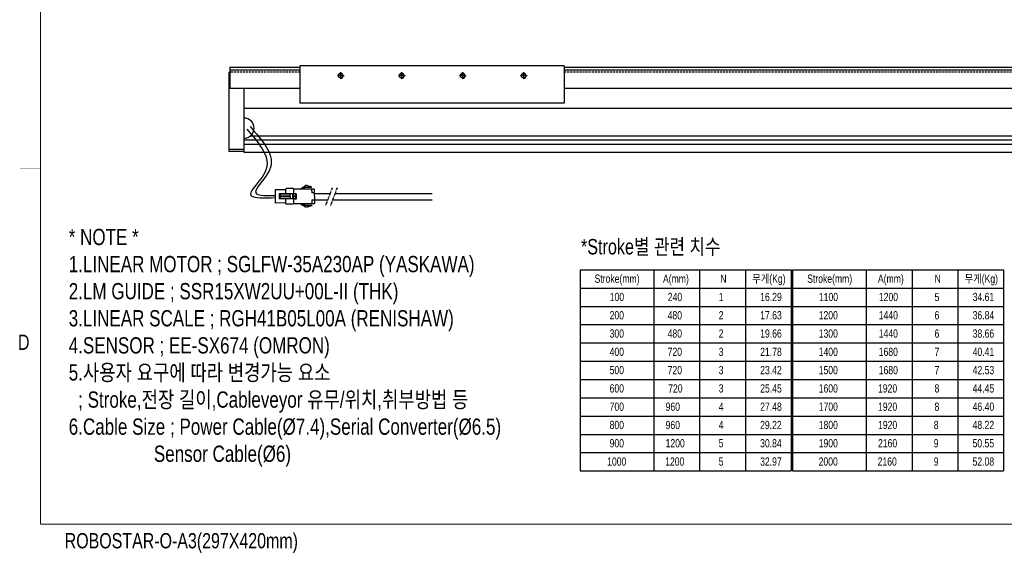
# Model space of a CAD drawing. Extents: x -21 to 1900, y -28 to 1322.
# Tile 1 of 21: x -20 to 948, y -28 to 497. Entities that reach past the tile are written whole.
import ezdxf
from ezdxf.enums import TextEntityAlignment as Align

# ---------------------------------------------------------------- set-up
doc = ezdxf.new("R2010")
doc.units = 0
doc.header["$LTSCALE"] = 2
doc.header["$MEASUREMENT"] = 0
for name, pattern in [('CENTER', [2, 1.25, -0.25, 0.25, -0.25]), ('DASHED', [0.75, 0.5, -0.25]), ('PHANTOM', [2.5, 1.25, -0.25, 0.25, -0.25, 0.25, -0.25])]:
    doc.linetypes.add(name, pattern=pattern)
doc.layers.get('0').update_dxf_attribs({"linetype": 'CONTINUOUS'})
for name, color, linetype in [('2', 4, 'CONTINUOUS'), ('3', 4, 'CONTINUOUS'), ('CENTERLINE', 3, 'CENTER'), ('D', 4, 'CONTINUOUS'), ('HIDDEN', 5, 'DASHED'), ('PHANTOM', 6, 'PHANTOM')]:
    doc.layers.add(name, color=color, linetype=linetype)
doc.styles.get("Standard").update_dxf_attribs({"font": 'Gulim.ttf', "width": 0.8})

# ---------------------------------------------------------------- blocks, each defined once
blk = doc.blocks.new('A$C23AD1662')
for p, q in [((2.65, 19.66), (4.15, 19.66)), ((2.65, 19.22), (2.65, 19.66)), ((4.15, 20.09), (4.15, 19.66)), ((4.15, 20.09), (5.64, 20.09)), ((5.64, 20.53), (5.64, 20.09)), ((5.64, 20.53), (7.14, 20.53)), ((7.14, 20.97), (8.64, 20.97)), ((7.14, 20.97), (7.14, 20.53)), ((13.85, 17.47), (8.64, 20.97)), ((0, 11), (0.03, 11)), ((0.03, 17.47), (0.03, 3.49)), ((0.03, 17.47), (20.47, 17.47)), ((0.03, 13.98), (2.65, 13.98)), ((2.65, 19.22), (9.2, 19.22)), ((2.65, 17.47), (2.65, 13.98)), ((17.95, 13.1), (17.95, 7.86)), ((17.95, 13.1), (20.47, 13.1)), ((18.41, 13.1), (18.41, 7.86)), ((18.41, 10.48), (20.47, 10.48)), ((20.47, 18.23), (20.47, 2.73)), ((20.47, 18.23), (27.47, 18.23)), ((20.47, 17.47), (20.47, 3.49)), ((20.47, 12.98), (34.67, 12.98)), ((21.47, 12.98), (21.47, 7.98)), ((23.97, 12.98), (23.97, 7.98)), ((23.97, 12.48), (33.67, 12.48)), ((23.97, 10.73), (33.67, 10.73)), ((23.97, 10.23), (33.67, 10.23)), ((28.47, 17.23), (28.47, 12.98)), ((28.47, 16.98), (38.67, 16.98)), ((33.67, 12.98), (33.67, 7.98)), ((34.67, 12.98), (34.67, 7.98)), ((38.67, 16.98), (38.67, 3.98)), ((2.65, 6.99), (0.03, 6.99)), ((20.47, 3.49), (0.03, 3.49)), ((2.65, 6.99), (2.65, 3.49)), ((9.2, 1.75), (2.65, 1.75)), ((2.65, 1.75), (2.65, 1.31)), ((4.15, 1.31), (2.65, 1.31)), ((4.15, 1.31), (4.15, 0.87)), ((5.64, 0.87), (4.15, 0.87)), ((5.64, 0.87), (5.64, 0.44)), ((7.14, 0.44), (5.64, 0.44)), ((7.14, 0.44), (7.14, 0)), ((13.85, 3.49), (8.64, 0)), ((17.95, 7.86), (20.47, 7.86)), ((20.47, 7.98), (34.67, 7.98)), ((20.47, 2.73), (27.47, 2.73)), ((23.97, 8.48), (33.67, 8.48)), ((28.47, 7.98), (28.47, 3.73)), ((28.47, 3.98), (38.67, 3.98)), ((8.64, 0), (7.14, 0))]:
    blk.add_line(p, q)
for centre, radius, start, end in [((9.2, 15.72), 3.49, 30, 90), ((27.47, 17.23), 1, 0, 90), ((9.2, 5.24), 3.49, 270, 330), ((27.47, 3.73), 1, 270, 0)]:
    blk.add_arc(centre, radius, start, end)
blk = doc.blocks.new('M5-b')
blk.add_circle((0, 0), 2.07)
at = {"layer": 'CENTERLINE'}
for p, q in [((3.5, 0), (-3.5, 0)), ((0, 3.5), (0, -3.5))]:
    blk.add_line(p, q, dxfattribs=at)
at = {"layer": 'D'}
blk.add_arc((0, 0), 2.5, 270, 180, dxfattribs=at)

msp = doc.modelspace()

# ---------------------------------------------------------------- linework, layer by layer
for p, q in [((186.20099, 449.77746), (255.20099, 449.77746)), ((186.20099, 449.77746), (186.20099, 429.27746)), ((186.20099, 447.27746), (255.20099, 447.27746)), ((515.20099, 451.27746), (255.20099, 451.27746)), ((255.20099, 451.27746), (255.20099, 414.27746)), ((515.20099, 451.27746), (515.20099, 414.27746)), ((515.20099, 449.77746), (1294.20099, 449.77746)), ((515.20099, 447.27746), (1294.20099, 447.27746)), ((186.20099, 429.27746), (255.20099, 429.27746)), ((200.20099, 429.27746), (200.20099, 366.77746)), ((515.20099, 429.27746), (1294.20099, 429.27746)), ((1280.20099, 409.27746), (200.20099, 409.27746)), ((515.20099, 414.27746), (255.20099, 414.27746)), ((200.20099, 405.77747), (200.20099, 366.77746)), ((200.20099, 405.77746), (200.20099, 366.27746)), ((200.20099, 378.37746), (1280.20099, 378.37746)), ((206.81537, 382.27746), (1273.58661, 382.27746)), ((200.20099, 374.17746), (1280.20099, 374.17746)), ((200.20099, 366.27746), (1280.20099, 366.27746)), ((269.45314, 325.40695), (284.91784, 325.40695)), ((289.79584, 325.40695), (385.20099, 325.40695)), ((269.43065, 319.16383), (282.50211, 319.16383)), ((287.38011, 319.16383), (385.20099, 319.16383))]:
    msp.add_line(p, q)
at = {"color": 7, "linetype": 'Continuous'}
for p, q in [((185.20099, 444.77746), (186.20099, 444.77746)), ((185.20099, 444.77746), (185.20099, 441.08599)), ((185.20099, 441.08599), (185.20099, 368.77746)), ((185.20099, 368.77746), (185.20099, 366.77746)), ((200.20099, 368.77746), (185.20099, 368.77746)), ((200.20099, 368.77746), (200.20099, 366.77746)), ((200.20099, 366.77746), (185.20099, 366.77746))]:
    msp.add_line(p, q, dxfattribs=at)
at = {"const_width": 1}
for points in [[(0, 1295), (0, 0)], [(0, 0), (1900, 0)]]:
    msp.add_lwpolyline(points, dxfattribs=at)
at = {"linetype": 'ByBlock'}
msp.add_arc((200.20099, 389.77746), 10, 270, 90, dxfattribs=at)
for points, knots in [([(202.99089, 388.93033), (214.26872, 375.8506), (236.63331, 349.91271), (192.66994, 320.65772), (220.31637, 321.0921), (230.7834, 321.4473)], [0, 0, 0, 0, 44.935315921, 89.109367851, 114.261450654, 114.261450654, 114.261450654, 114.261450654]), ([(206.27589, 391.26433), (217.99232, 378.06814), (240.82827, 352.34804), (199.59234, 323.42604), (222.53413, 323.1926), (230.7834, 323.54268)], [0, 0, 0, 0, 45.960417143, 89.579322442, 110.021312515, 110.021312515, 110.021312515, 110.021312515])]:
    msp.add_open_spline(points, degree=3, knots=knots)
at = {"layer": '2'}
for p, q in [((530.901, 250.369), (530.901, 52.369)), ((530.901, 250.369), (738.36, 250.369)), ((603.36, 250.369), (603.36, 52.369)), ((648.36, 250.369), (648.36, 52.369)), ((693.36, 250.369), (693.36, 52.369)), ((738.36, 250.369), (738.36, 52.369)), ((739.86, 250.369), (947.319, 250.369)), ((739.86, 250.369), (739.86, 52.369)), ((812.319, 250.369), (812.319, 52.369)), ((857.319, 250.369), (857.319, 52.369)), ((902.319, 250.369), (902.319, 52.369)), ((947.319, 250.369), (947.319, 52.369)), ((530.901, 232.369), (738.36, 232.369)), ((739.86, 232.369), (947.319, 232.369)), ((530.901, 214.369), (738.36, 214.369)), ((739.86, 214.369), (947.319, 214.369)), ((530.901, 196.369), (738.36, 196.369)), ((739.86, 196.369), (947.319, 196.369)), ((530.901, 178.369), (738.36, 178.369)), ((739.86, 178.369), (947.319, 178.369)), ((530.901, 160.369), (738.36, 160.369)), ((739.86, 160.369), (947.319, 160.369)), ((530.901, 142.369), (738.36, 142.369)), ((739.86, 142.369), (947.319, 142.369)), ((530.901, 124.369), (738.36, 124.369)), ((739.86, 124.369), (947.319, 124.369)), ((530.901, 106.369), (738.36, 106.369)), ((739.86, 106.369), (947.319, 106.369)), ((530.901, 88.369), (738.36, 88.369)), ((739.86, 88.369), (947.319, 88.369)), ((530.901, 70.369), (738.36, 70.369)), ((739.86, 70.369), (947.319, 70.369)), ((530.901, 52.369), (738.36, 52.369)), ((739.86, 52.369), (947.319, 52.369))]:
    msp.add_line(p, q, dxfattribs=at)
at = {"layer": '3', "const_width": 0.25}
msp.add_lwpolyline([(-20, 350), (0, 350)], dxfattribs=at)
at = {"layer": 'HIDDEN', "color": 3, "ltscale": 2}
for p, q in [((255.20099, 444.77746), (186.20099, 444.77746)), ((1294.20099, 444.77746), (515.20099, 444.77746))]:
    msp.add_line(p, q, dxfattribs=at)
at = {"layer": 'PHANTOM'}
for p, q in [((287.0684, 330.96479), (280.3414, 313.57979)), ((291.9464, 330.96479), (285.2194, 313.57979))]:
    msp.add_line(p, q, dxfattribs=at)

# ---------------------------------------------------------------- block references
for p in [(295.20099, 441.27746), (355.20099, 441.27746), (415.20099, 441.27746), (475.20099, 441.27746)]:
    msp.add_blockref('M5-b', p)
at = {"xscale": -1, "rotation": 0.1720048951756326}
msp.add_blockref('A$C23AD1662', (269.48618, 312.24462), dxfattribs=at)

# ---------------------------------------------------------------- texts
at = {"attachment_point": 1}
for s, insert, char_height in [('*Stroke{\\f굴림|b0|i0|c129|p49;별} {\\f굴림|b0|i0|c129|p49;관련} {\\f굴림|b0|i0|c129|p49;치수}', (531.69071, 280.70295), 15.1875), ('Stroke(mm)', (545.03925, 245.6629), 8.1), ('무게(Kg)', (700.19175, 245.6629), 8.1), ('Stroke(mm)', (754.167, 245.6629), 8.1), ('무게(Kg)', (909.15075, 245.6629), 8.1)]:
    msp.add_mtext(s, dxfattribs=dict(at, insert=insert, char_height=char_height))
at = {"char_height": 8.1, "width": 32.2425, "attachment_point": 1}
for s, insert in [('A(mm)', (612.36285, 245.6629)), ('N', (668.73675, 245.6629)), ('A(mm)', (823.7571, 245.6629)), ('N', (879.4455, 245.6629)), ('100', (560.00325, 227.6629)), ('240', (617.0688, 227.6629)), ('1', (667.1637, 227.6629)), ('16.29', (707.9661, 227.6629)), ('1100', (765.6732, 227.6629)), ('1200', (824.7111, 227.6629)), ('5', (879.4455, 227.6629)), ('34.61', (916.9251, 227.6629)), ('200', (559.84755, 209.6629)), ('480', (616.9131, 209.6629)), ('2', (667.1637, 209.6629)), ('17.63', (707.9661, 209.6629)), ('1200', (765.5175, 209.6629)), ('1440', (824.5554, 209.6629)), ('6', (879.4455, 209.6629)), ('36.84', (916.9251, 209.6629)), ('300', (559.84755, 191.6629)), ('480', (616.9131, 191.6629)), ('2', (667.1637, 191.6629)), ('19.66', (707.9661, 191.6629)), ('1300', (765.5175, 191.6629)), ('1440', (824.5554, 191.6629)), ('6', (879.4455, 191.6629)), ('38.66', (916.9251, 191.6629)), ('400', (559.84755, 173.6629)), ('720', (616.9131, 173.6629)), ('3', (667.1637, 173.6629)), ('21.78', (707.9661, 173.6629)), ('1400', (765.5175, 173.6629)), ('1680', (824.5554, 173.6629)), ('7', (879.4455, 173.6629)), ('40.41', (916.9251, 173.6629)), ('500', (559.84755, 155.6629)), ('720', (616.9131, 155.6629)), ('3', (667.1637, 155.6629)), ('23.42', (707.9661, 155.6629)), ('1500', (765.5175, 155.6629)), ('1680', (824.5554, 155.6629)), ('7', (879.4455, 155.6629)), ('42.53', (916.9251, 155.6629)), ('600', (559.84755, 137.6629)), ('720', (617.46915, 137.6629)), ('3', (667.1637, 137.6629)), ('25.45', (707.9661, 137.6629)), ('1600', (765.5175, 137.6629)), ('1920', (823.8759, 137.6629)), ('8', (879.4455, 137.6629)), ('44.45', (916.9251, 137.6629)), ('700', (559.84755, 119.6629)), ('960', (614.9169, 119.6629)), ('4', (667.1637, 119.6629)), ('27.48', (707.9661, 119.6629)), ('1700', (765.5175, 119.6629)), ('1920', (823.8759, 119.6629)), ('8', (879.4455, 119.6629)), ('46.40', (916.9251, 119.6629)), ('800', (559.84755, 101.6629)), ('960', (614.9169, 101.6629)), ('4', (667.1637, 101.6629)), ('29.22', (707.8869, 101.6629)), ('1800', (765.5175, 101.6629)), ('1920', (823.8759, 101.6629)), ('8', (878.7012, 101.6629)), ('48.22', (916.8459, 101.6629)), ('900', (559.84755, 83.6629)), ('1200', (614.9169, 83.6629)), ('5', (667.1637, 83.6629)), ('30.84', (707.8869, 83.6629)), ('1900', (765.5175, 83.6629)), ('2160', (823.8759, 83.6629)), ('9', (878.7012, 83.6629)), ('50.55', (916.8459, 83.6629)), ('1000', (557.45175, 65.6629)), ('1200', (614.5173, 65.6629)), ('5', (667.1637, 65.6629)), ('32.97', (707.8869, 65.6629)), ('2000', (765.441, 65.6629)), ('2160', (823.4763, 65.6629)), ('9', (878.7012, 65.6629)), ('52.08', (916.8459, 65.6629))]:
    msp.add_mtext(s, dxfattribs=dict(at, insert=insert))
at = {"layer": '3', "width": 0.8}
for s, p in [('D', (-16.4115, 179.0565)), ('ROBOSTAR-O-A3(297X420mm)', (138.5905, -18.194))]:
    msp.add_text(s, height=15, dxfattribs=at).set_placement(p, align=Align.MIDDLE)
at = {"layer": 'D', "insert": (27.84161, 290.66328), "char_height": 16, "attachment_point": 1}
msp.add_mtext('* NOTE *\\P1.LINEAR MOTOR ; SGLFW-35A230AP (YASKAWA)\\P2.LM GUIDE ; SSR15XW2UU+00L-II (THK)\\P3.LINEAR SCALE ; RGH41B05L00A (RENISHAW)\\P4.SENSOR ; EE-SX674 (OMRON)\\P5.사용자 요구에 따라 변경가능 요소\\P  ; Stroke,전장 길이,Cableveyor 유무/위치,취부방법 등\\P6.Cable Size ; Power Cable(%%C7.4),Serial Converter(%%C6.5)\\P                  Sensor Cable(%%C6)', dxfattribs=at)

doc.saveas('drawing.dxf')
